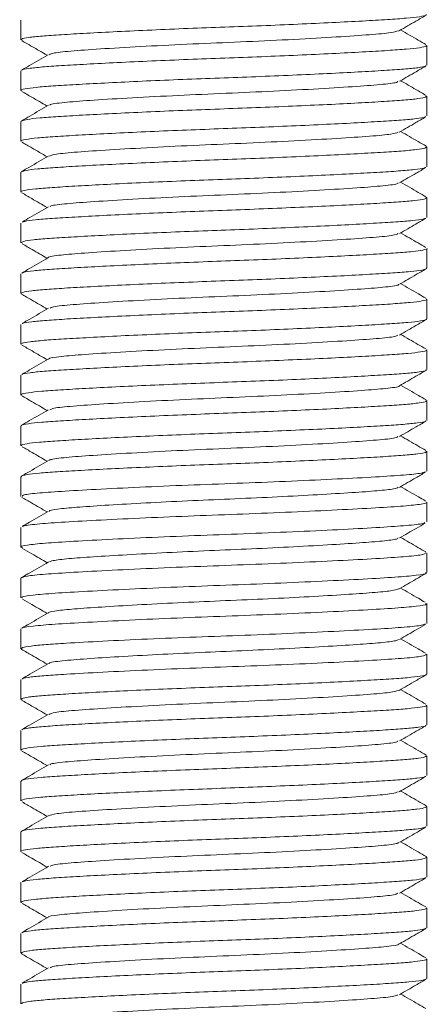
# Model space of a CAD drawing. Header units: millimetres. Extents: x 0 to 210, y 0 to 297.
# Tile 3 of 9: x 61 to 69, y 152 to 171. Entities that reach past the tile are written whole.
import ezdxf

# ---------------------------------------------------------------- set-up
doc = ezdxf.new("R2010")
doc.units = ezdxf.units.MM

msp = doc.modelspace()

# ---------------------------------------------------------------- linework, layer by layer
at = {"color": 7, "linetype": 'Continuous', "lineweight": 15}
for p, q in [((60.937, 171.462), (60.937, 171.072)), ((68.937, 170.572), (68.937, 170.962)), ((60.937, 170.462), (60.937, 170.072)), ((68.937, 169.572), (68.937, 169.962)), ((60.937, 169.462), (60.937, 169.072)), ((60.953, 169.462), (60.945, 169.473)), ((68.931, 168.97), (68.918, 168.974)), ((68.937, 168.572), (68.937, 168.962)), ((60.937, 168.462), (60.937, 168.072)), ((60.948, 168.462), (60.939, 168.468)), ((68.936, 167.966), (68.916, 167.973)), ((68.937, 167.572), (68.937, 167.962)), ((60.937, 167.462), (60.937, 167.072)), ((68.937, 166.572), (68.937, 166.962)), ((68.926, 166.572), (68.934, 166.567)), ((60.937, 166.462), (60.937, 166.072)), ((68.937, 165.572), (68.937, 165.962)), ((60.937, 165.462), (60.937, 165.072)), ((68.937, 164.572), (68.937, 164.962)), ((60.937, 164.462), (60.937, 164.072)), ((68.937, 163.572), (68.937, 163.962)), ((60.937, 163.462), (60.937, 163.072)), ((68.937, 162.572), (68.937, 162.962)), ((60.937, 162.462), (60.937, 162.072)), ((68.927, 162.572), (68.936, 162.569)), ((68.937, 161.572), (68.937, 161.962)), ((60.937, 161.462), (60.937, 161.072)), ((68.937, 160.572), (68.937, 160.962)), ((60.937, 160.462), (60.937, 160.072)), ((68.937, 159.572), (68.937, 159.962)), ((60.937, 159.462), (60.937, 159.072)), ((60.943, 159.063), (60.953, 159.06)), ((68.937, 158.572), (68.937, 158.962)), ((60.937, 158.462), (60.937, 158.072)), ((68.937, 157.572), (68.937, 157.962)), ((60.937, 157.462), (60.937, 157.072)), ((68.937, 156.572), (68.937, 156.962)), ((60.937, 156.462), (60.937, 156.072)), ((68.929, 155.972), (68.922, 155.974)), ((68.937, 155.572), (68.937, 155.962)), ((60.937, 155.462), (60.937, 155.072)), ((68.934, 154.968), (68.919, 154.973)), ((68.937, 154.572), (68.937, 154.962)), ((60.943, 154.462), (60.937, 154.465)), ((60.937, 154.462), (60.937, 154.072)), ((68.937, 153.572), (68.937, 153.962)), ((68.929, 153.572), (68.936, 153.569)), ((60.937, 153.462), (60.937, 153.072)), ((60.939, 153.066), (60.95, 153.063)), ((68.937, 152.572), (68.937, 152.962)), ((68.923, 152.572), (68.931, 152.564)), ((60.937, 152.462), (60.937, 152.072))]:
    msp.add_line(p, q, dxfattribs=at)
for points, knots in [([(68.919, 171.572), (68.923, 171.568), (68.936, 171.553), (68.809, 171.528), (68.553, 171.499), (68.171, 171.473), (67.679, 171.443), (67.081, 171.412), (66.405, 171.381), (65.687, 171.35), (64.955, 171.323), (64.222, 171.296), (63.503, 171.266), (62.824, 171.234), (62.221, 171.203), (61.724, 171.173), (61.336, 171.147), (61.074, 171.119), (60.94, 171.093), (60.951, 171.078), (60.954, 171.072)], [0, 0, 0, 0, 0.026466, 0.086417, 0.144869, 0.201959, 0.260847, 0.321004, 0.381382, 0.440908, 0.498598, 0.556176, 0.615633, 0.675994, 0.736187, 0.795161, 0.852284, 0.910636, 0.970536, 1, 1, 1, 1]), ([(68.392, 171.251), (68.5, 171.314), (68.677, 171.416), (68.853, 171.518), (68.921, 171.558)], [0, 0, 0, 0, 0.6159299, 1, 1, 1, 1]), ([(68.386, 171.251), (68.335, 171.236), (68.232, 171.207), (67.758, 171.168), (67.081, 171.123), (66.223, 171.075), (65.276, 171.031), (64.307, 170.991), (63.379, 170.945), (62.566, 170.898), (61.953, 170.855), (61.568, 170.817), (61.519, 170.79), (61.498, 170.778)], [0, 0, 0, 0, 0.089972, 0.180702, 0.274381, 0.369825, 0.463276, 0.554079, 0.648513, 0.74382, 0.836272, 0.927712, 1, 1, 1, 1]), ([(68.918, 170.978), (68.868, 171.008), (68.701, 171.104), (68.535, 171.2), (68.42, 171.267)], [0, 0, 0, 0, 0.305623, 1, 1, 1, 1]), ([(60.953, 171.057), (61.019, 171.018), (61.186, 170.922), (61.353, 170.825), (61.453, 170.767)], [0, 0, 0, 0, 0.395845, 1, 1, 1, 1]), ([(61.473, 170.778), (61.35, 170.707), (61.176, 170.606), (61.002, 170.506), (60.951, 170.476)], [0, 0, 0, 0, 0.707399, 1, 1, 1, 1]), ([(60.954, 170.471), (60.953, 170.473), (60.948, 170.486), (61.077, 170.508), (61.336, 170.537), (61.724, 170.563), (62.221, 170.593), (62.824, 170.624), (63.503, 170.655), (64.222, 170.686), (64.955, 170.713), (65.687, 170.74), (66.405, 170.77), (67.081, 170.802), (67.679, 170.833), (68.171, 170.862), (68.553, 170.889), (68.809, 170.917), (68.936, 170.942), (68.923, 170.957), (68.919, 170.962)], [0, 0, 0, 0, 0.0119158, 0.0728989, 0.1323062, 0.1904616, 0.250502, 0.311784, 0.3732359, 0.433768, 0.492387, 0.5511201, 0.6117225, 0.673192, 0.734437, 0.7943898, 0.8525122, 0.9120201, 0.9730551, 1, 1, 1, 1]), ([(68.915, 170.563), (68.916, 170.56), (68.916, 170.546), (68.776, 170.523), (68.504, 170.495), (68.105, 170.469), (67.596, 170.439), (66.985, 170.407), (66.3, 170.376), (65.578, 170.346), (64.846, 170.319), (64.114, 170.291), (63.399, 170.261), (62.729, 170.229), (62.14, 170.198), (61.659, 170.169), (61.288, 170.143), (61.046, 170.114), (60.931, 170.09), (60.948, 170.076), (60.953, 170.072)], [0, 0, 0, 0, 0.017962, 0.078836, 0.138039, 0.196298, 0.25651, 0.317861, 0.379273, 0.43966, 0.498085, 0.557047, 0.617785, 0.679285, 0.740451, 0.800225, 0.858319, 0.918025, 0.979159, 1, 1, 1, 1]), ([(68.4, 170.256), (68.509, 170.319), (68.682, 170.419), (68.855, 170.519), (68.919, 170.557)], [0, 0, 0, 0, 0.628248, 1, 1, 1, 1]), ([(68.366, 170.256), (68.362, 170.249), (68.351, 170.225), (68.045, 170.19), (67.494, 170.149), (66.726, 170.102), (65.821, 170.055), (64.856, 170.014), (63.897, 169.971), (63.008, 169.924), (62.27, 169.878), (61.762, 169.838), (61.503, 169.806), (61.505, 169.787), (61.505, 169.783)], [0, 0, 0, 0, 0.046977, 0.13968, 0.231004, 0.32595, 0.421036, 0.512636, 0.605005, 0.70033, 0.79489, 0.885787, 0.979177, 1, 1, 1, 1]), ([(68.924, 169.975), (68.856, 170.015), (68.688, 170.112), (68.52, 170.209), (68.42, 170.267)], [0, 0, 0, 0, 0.405859, 1, 1, 1, 1]), ([(60.957, 170.055), (61.021, 170.017), (61.187, 169.922), (61.352, 169.826), (61.453, 169.767)], [0, 0, 0, 0, 0.387819, 1, 1, 1, 1]), ([(60.959, 169.476), (60.986, 169.486), (61.042, 169.505), (61.292, 169.533), (61.658, 169.559), (62.14, 169.588), (62.729, 169.619), (63.399, 169.651), (64.114, 169.681), (64.846, 169.709), (65.578, 169.736), (66.3, 169.766), (66.985, 169.797), (67.596, 169.828), (68.105, 169.858), (68.503, 169.885), (68.779, 169.913), (68.927, 169.939), (68.921, 169.956), (68.919, 169.962)], [0, 0, 0, 0, 0.054471, 0.114774, 0.17345, 0.233822, 0.2956, 0.357715, 0.419062, 0.478614, 0.537623, 0.598615, 0.660641, 0.722607, 0.783421, 0.842263, 0.902058, 0.963542, 1, 1, 1, 1]), ([(61.481, 169.783), (61.358, 169.712), (61.184, 169.611), (61.009, 169.51), (60.957, 169.48)], [0, 0, 0, 0, 0.703447, 1, 1, 1, 1]), ([(68.909, 169.56), (68.907, 169.556), (68.899, 169.542), (68.743, 169.519), (68.452, 169.491), (68.036, 169.464), (67.511, 169.434), (66.887, 169.403), (66.194, 169.371), (65.47, 169.342), (64.737, 169.315), (64.007, 169.287), (63.295, 169.256), (62.635, 169.225), (62.061, 169.194), (61.597, 169.165), (61.243, 169.139), (61.021, 169.11), (60.922, 169.087), (60.944, 169.074), (60.948, 169.072)], [0, 0, 0, 0, 0.020482, 0.081583, 0.140857, 0.199751, 0.260607, 0.322454, 0.384197, 0.444753, 0.503363, 0.56305, 0.624383, 0.68632, 0.747759, 0.807646, 0.866174, 0.926562, 0.988237, 1, 1, 1, 1]), ([(68.392, 169.251), (68.501, 169.315), (68.675, 169.415), (68.848, 169.515), (68.913, 169.553)], [0, 0, 0, 0, 0.628954, 1, 1, 1, 1]), ([(68.373, 169.252), (68.337, 169.239), (68.261, 169.211), (67.833, 169.173), (67.185, 169.129), (66.346, 169.082), (65.407, 169.036), (64.437, 168.997), (63.499, 168.951), (62.665, 168.904), (62.023, 168.86), (61.594, 168.821), (61.521, 168.792), (61.486, 168.778)], [0, 0, 0, 0, 0.077944, 0.168886, 0.262053, 0.357481, 0.451416, 0.542112, 0.636146, 0.73156, 0.824603, 0.915617, 1, 1, 1, 1]), ([(68.92, 168.978), (68.868, 169.008), (68.701, 169.104), (68.535, 169.201), (68.42, 169.267)], [0, 0, 0, 0, 0.310503, 1, 1, 1, 1]), ([(60.962, 169.052), (61.026, 169.015), (61.19, 168.92), (61.353, 168.825), (61.453, 168.767)], [0, 0, 0, 0, 0.389077, 1, 1, 1, 1]), ([(60.95, 168.472), (60.971, 168.481), (61.015, 168.5), (61.247, 168.529), (61.596, 168.555), (62.062, 168.584), (62.635, 168.614), (63.295, 168.646), (64.007, 168.677), (64.737, 168.705), (65.47, 168.731), (66.194, 168.761), (66.887, 168.792), (67.511, 168.824), (68.036, 168.854), (68.451, 168.881), (68.746, 168.908), (68.916, 168.936), (68.921, 168.954), (68.923, 168.962)], [0, 0, 0, 0, 0.054455, 0.114457, 0.172612, 0.232117, 0.293164, 0.354706, 0.415648, 0.474955, 0.53319, 0.59336, 0.654709, 0.716162, 0.77663, 0.835148, 0.894044, 0.954755, 1, 1, 1, 1]), ([(61.473, 168.778), (61.35, 168.707), (61.175, 168.606), (61, 168.505), (60.948, 168.475)], [0, 0, 0, 0, 0.70312, 1, 1, 1, 1]), ([(68.912, 168.563), (68.906, 168.557), (68.889, 168.54), (68.708, 168.514), (68.397, 168.487), (67.965, 168.46), (67.424, 168.43), (66.787, 168.398), (66.087, 168.367), (65.361, 168.338), (64.627, 168.311), (63.899, 168.283), (63.193, 168.252), (62.544, 168.22), (61.985, 168.189), (61.538, 168.161), (61.2, 168.135), (61, 168.105), (60.915, 168.084), (60.938, 168.073), (60.939, 168.072)], [0, 0, 0, 0, 0.035267, 0.0958034, 0.1543988, 0.2132796, 0.2739957, 0.3355385, 0.3968144, 0.4567574, 0.5149203, 0.5745647, 0.6356995, 0.6972735, 0.7581896, 0.817419, 0.8757509, 0.9360424, 0.9974601, 1, 1, 1, 1]), ([(68.4, 168.256), (68.508, 168.319), (68.681, 168.418), (68.853, 168.518), (68.916, 168.555)], [0, 0, 0, 0, 0.630695, 1, 1, 1, 1]), ([(68.368, 168.256), (68.369, 168.25), (68.372, 168.229), (68.101, 168.195), (67.583, 168.155), (66.84, 168.109), (65.948, 168.061), (64.987, 168.019), (64.023, 167.978), (63.121, 167.931), (62.358, 167.884), (61.817, 167.843), (61.525, 167.81), (61.515, 167.788), (61.513, 167.783)], [0, 0, 0, 0, 0.033385, 0.126644, 0.217586, 0.312211, 0.407488, 0.499702, 0.591418, 0.686543, 0.781413, 0.872626, 0.965449, 1, 1, 1, 1]), ([(68.919, 167.978), (68.869, 168.007), (68.702, 168.104), (68.536, 168.2), (68.42, 168.267)], [0, 0, 0, 0, 0.303646, 1, 1, 1, 1]), ([(60.956, 168.055), (61.02, 168.018), (61.186, 167.922), (61.352, 167.826), (61.453, 167.767)], [0, 0, 0, 0, 0.385583, 1, 1, 1, 1]), ([(60.968, 167.476), (60.979, 167.482), (61.008, 167.499), (61.206, 167.525), (61.536, 167.551), (61.986, 167.579), (62.543, 167.61), (63.193, 167.641), (63.899, 167.672), (64.627, 167.701), (65.361, 167.727), (66.087, 167.757), (66.787, 167.788), (67.424, 167.819), (67.965, 167.85), (68.397, 167.877), (68.71, 167.904), (68.905, 167.933), (68.921, 167.953), (68.929, 167.962)], [0, 0, 0, 0, 0.036783, 0.097584, 0.156408, 0.216137, 0.277567, 0.33966, 0.401311, 0.461458, 0.520112, 0.580561, 0.642354, 0.704416, 0.765644, 0.825022, 0.884112, 0.945159, 1, 1, 1, 1]), ([(61.48, 167.783), (61.358, 167.712), (61.185, 167.612), (61.013, 167.512), (60.964, 167.484)], [0, 0, 0, 0, 0.713579, 1, 1, 1, 1]), ([(68.909, 167.56), (68.898, 167.553), (68.869, 167.536), (68.669, 167.51), (68.34, 167.484), (67.892, 167.456), (67.335, 167.425), (66.686, 167.393), (65.98, 167.362), (65.252, 167.333), (64.518, 167.307), (63.792, 167.278), (63.092, 167.247), (62.454, 167.215), (61.912, 167.185), (61.479, 167.157), (61.165, 167.131), (60.969, 167.101), (60.952, 167.082), (60.943, 167.072)], [0, 0, 0, 0, 0.039378, 0.099996, 0.158642, 0.21816, 0.279383, 0.341275, 0.402736, 0.462706, 0.521168, 0.581407, 0.642994, 0.704859, 0.765901, 0.825106, 0.883989, 0.944828, 1, 1, 1, 1]), ([(68.395, 167.253), (68.504, 167.316), (68.677, 167.416), (68.849, 167.516), (68.913, 167.553)], [0, 0, 0, 0, 0.629726, 1, 1, 1, 1]), ([(68.368, 167.253), (68.345, 167.242), (68.291, 167.215), (67.904, 167.179), (67.286, 167.135), (66.467, 167.088), (65.537, 167.042), (64.568, 167.002), (63.621, 166.958), (62.771, 166.91), (62.088, 166.865), (61.657, 166.826), (61.453, 166.795), (61.475, 166.779), (61.475, 166.779)], [0, 0, 0, 0, 0.068481, 0.159701, 0.252182, 0.347406, 0.441644, 0.5323, 0.625754, 0.721088, 0.814546, 0.905201, 0.999436, 1, 1, 1, 1]), ([(68.912, 166.982), (68.863, 167.011), (68.699, 167.106), (68.535, 167.201), (68.42, 167.267)], [0, 0, 0, 0, 0.300372, 1, 1, 1, 1]), ([(60.962, 166.472), (60.968, 166.478), (60.986, 166.495), (61.167, 166.52), (61.479, 166.547), (61.912, 166.575), (62.454, 166.605), (63.092, 166.637), (63.792, 166.668), (64.518, 166.697), (65.252, 166.723), (65.98, 166.752), (66.686, 166.783), (67.334, 166.815), (67.892, 166.845), (68.339, 166.873), (68.675, 166.9), (68.874, 166.93), (68.959, 166.951), (68.935, 166.962), (68.934, 166.962)], [0, 0, 0, 0, 0.03486, 0.095441, 0.154075, 0.21303, 0.273815, 0.335418, 0.396746, 0.45673, 0.514945, 0.574662, 0.635863, 0.697494, 0.758458, 0.817726, 0.876124, 0.936486, 0.997966, 1, 1, 1, 1]), ([(60.963, 167.051), (61.027, 167.014), (61.191, 166.92), (61.354, 166.825), (61.453, 166.767)], [0, 0, 0, 0, 0.391341, 1, 1, 1, 1]), ([(61.474, 166.779), (61.351, 166.708), (61.179, 166.608), (61.007, 166.508), (60.957, 166.48)], [0, 0, 0, 0, 0.713932, 1, 1, 1, 1]), ([(68.919, 166.562), (68.899, 166.553), (68.857, 166.534), (68.628, 166.506), (68.28, 166.48), (67.816, 166.451), (67.243, 166.42), (66.584, 166.389), (65.872, 166.358), (65.143, 166.33), (64.409, 166.303), (63.685, 166.273), (62.992, 166.242), (62.367, 166.211), (61.841, 166.181), (61.425, 166.154), (61.129, 166.126), (60.957, 166.098), (60.952, 166.08), (60.95, 166.072)], [0, 0, 0, 0, 0.0516435, 0.1118071, 0.1701091, 0.2297428, 0.2909296, 0.3526227, 0.4137225, 0.4731909, 0.5315602, 0.5918626, 0.6533562, 0.7149624, 0.7755907, 0.8342672, 0.8932889, 0.9541364, 1, 1, 1, 1]), ([(68.399, 166.255), (68.507, 166.318), (68.681, 166.419), (68.855, 166.52), (68.921, 166.557)], [0, 0, 0, 0, 0.623438, 1, 1, 1, 1]), ([(68.376, 166.255), (68.379, 166.252), (68.392, 166.233), (68.152, 166.201), (67.669, 166.161), (66.95, 166.115), (66.074, 166.068), (65.118, 166.024), (64.151, 165.984), (63.237, 165.937), (62.45, 165.89), (61.876, 165.849), (61.547, 165.813), (61.522, 165.79), (61.513, 165.782)], [0, 0, 0, 0, 0.018713, 0.112461, 0.203197, 0.297428, 0.39282, 0.485629, 0.576821, 0.67167, 0.766777, 0.85848, 0.950671, 1, 1, 1, 1]), ([(68.916, 165.979), (68.867, 166.008), (68.702, 166.104), (68.536, 166.2), (68.42, 166.267)], [0, 0, 0, 0, 0.296887, 1, 1, 1, 1]), ([(60.945, 166.062), (61.012, 166.023), (61.182, 165.925), (61.351, 165.826), (61.453, 165.767)], [0, 0, 0, 0, 0.397259, 1, 1, 1, 1]), ([(60.965, 165.475), (60.967, 165.479), (60.976, 165.492), (61.132, 165.516), (61.424, 165.543), (61.841, 165.57), (62.367, 165.6), (62.992, 165.632), (63.685, 165.663), (64.409, 165.693), (65.143, 165.719), (65.872, 165.748), (66.584, 165.778), (67.243, 165.81), (67.816, 165.841), (68.279, 165.869), (68.632, 165.896), (68.853, 165.925), (68.951, 165.948), (68.929, 165.96), (68.926, 165.962)], [0, 0, 0, 0, 0.0201389, 0.0812811, 0.1405887, 0.1995495, 0.2604716, 0.3223762, 0.3841678, 0.4447623, 0.5034143, 0.5631709, 0.6245667, 0.6865587, 0.7480419, 0.8079645, 0.866549, 0.9270041, 0.9887389, 1, 1, 1, 1]), ([(61.479, 165.782), (61.356, 165.711), (61.183, 165.611), (61.011, 165.511), (60.961, 165.482)], [0, 0, 0, 0, 0.712066, 1, 1, 1, 1]), ([(68.921, 165.572), (68.925, 165.569), (68.943, 165.555), (68.829, 165.531), (68.587, 165.502), (68.217, 165.476), (67.737, 165.447), (67.15, 165.416), (66.48, 165.384), (65.765, 165.353), (65.033, 165.326), (64.301, 165.299), (63.579, 165.269), (62.894, 165.238), (62.281, 165.206), (61.772, 165.176), (61.373, 165.15), (61.096, 165.122), (60.947, 165.095), (60.952, 165.079), (60.954, 165.072)], [0, 0, 0, 0, 0.01997, 0.080023, 0.138681, 0.195739, 0.254433, 0.314503, 0.374909, 0.434576, 0.492506, 0.549875, 0.609175, 0.669488, 0.729752, 0.788904, 0.846136, 0.904267, 0.964047, 1, 1, 1, 1]), ([(68.396, 165.253), (68.504, 165.316), (68.68, 165.418), (68.856, 165.52), (68.923, 165.559)], [0, 0, 0, 0, 0.618032, 1, 1, 1, 1]), ([(68.362, 165.253), (68.35, 165.244), (68.317, 165.219), (67.97, 165.184), (67.382, 165.142), (66.586, 165.095), (65.667, 165.048), (64.699, 165.008), (63.745, 164.964), (62.877, 164.917), (62.169, 164.871), (61.701, 164.831), (61.473, 164.8), (61.489, 164.782), (61.491, 164.78)], [0, 0, 0, 0, 0.0563713, 0.1483116, 0.2403149, 0.3355409, 0.4302894, 0.5213484, 0.6144314, 0.7098901, 0.8039713, 0.8947099, 0.9886858, 1, 1, 1, 1]), ([(68.913, 164.982), (68.862, 165.011), (68.698, 165.106), (68.533, 165.201), (68.42, 165.267)], [0, 0, 0, 0, 0.307826, 1, 1, 1, 1]), ([(60.954, 165.057), (61.021, 165.018), (61.188, 164.921), (61.354, 164.825), (61.453, 164.767)], [0, 0, 0, 0, 0.403544, 1, 1, 1, 1]), ([(60.959, 164.473), (60.959, 164.476), (60.959, 164.489), (61.099, 164.511), (61.372, 164.54), (61.772, 164.566), (62.281, 164.596), (62.894, 164.627), (63.579, 164.659), (64.301, 164.689), (65.033, 164.715), (65.765, 164.743), (66.48, 164.774), (67.15, 164.805), (67.737, 164.836), (68.217, 164.865), (68.587, 164.891), (68.829, 164.921), (68.943, 164.945), (68.925, 164.959), (68.921, 164.962)], [0, 0, 0, 0, 0.014721, 0.075819, 0.13523, 0.193722, 0.254177, 0.315767, 0.37741, 0.438015, 0.496648, 0.555853, 0.616835, 0.678571, 0.739964, 0.79995, 0.858265, 0.918215, 0.97959, 1, 1, 1, 1]), ([(61.476, 164.78), (61.353, 164.709), (61.179, 164.609), (61.006, 164.508), (60.955, 164.479)], [0, 0, 0, 0, 0.709231, 1, 1, 1, 1]), ([(68.919, 164.572), (68.922, 164.567), (68.934, 164.552), (68.801, 164.526), (68.539, 164.498), (68.153, 164.472), (67.656, 164.442), (67.054, 164.411), (66.376, 164.379), (65.657, 164.349), (64.924, 164.322), (64.192, 164.295), (63.474, 164.264), (62.797, 164.233), (62.198, 164.202), (61.706, 164.172), (61.323, 164.146), (61.066, 164.117), (60.937, 164.092), (60.95, 164.077), (60.954, 164.072)], [0, 0, 0, 0, 0.028964, 0.088873, 0.147242, 0.204358, 0.263318, 0.323506, 0.383869, 0.443338, 0.500934, 0.558606, 0.61812, 0.678495, 0.738659, 0.797562, 0.854656, 0.913091, 0.973034, 1, 1, 1, 1]), ([(68.396, 164.254), (68.505, 164.316), (68.68, 164.418), (68.855, 164.519), (68.921, 164.558)], [0, 0, 0, 0, 0.620486, 1, 1, 1, 1]), ([(68.392, 164.254), (68.393, 164.253), (68.411, 164.237), (68.197, 164.206), (67.751, 164.167), (67.057, 164.121), (66.199, 164.074), (65.249, 164.03), (64.28, 163.99), (63.355, 163.943), (62.546, 163.896), (61.94, 163.854), (61.569, 163.817), (61.525, 163.791), (61.506, 163.78)], [0, 0, 0, 0, 0.0030835, 0.0972863, 0.1880232, 0.281826, 0.3772932, 0.4706661, 0.561541, 0.6560765, 0.7513813, 0.8437337, 0.9353094, 1, 1, 1, 1]), ([(68.921, 163.977), (68.87, 164.006), (68.703, 164.103), (68.536, 164.2), (68.42, 164.267)], [0, 0, 0, 0, 0.302337, 1, 1, 1, 1]), ([(60.953, 164.057), (61.018, 164.02), (61.184, 163.923), (61.351, 163.827), (61.453, 163.767)], [0, 0, 0, 0, 0.386972, 1, 1, 1, 1]), ([(60.954, 163.462), (60.95, 163.467), (60.937, 163.482), (61.066, 163.507), (61.323, 163.536), (61.706, 163.562), (62.198, 163.591), (62.797, 163.622), (63.474, 163.654), (64.192, 163.684), (64.924, 163.712), (65.657, 163.739), (66.376, 163.769), (67.054, 163.8), (67.656, 163.832), (68.153, 163.861), (68.539, 163.887), (68.801, 163.916), (68.934, 163.941), (68.922, 163.957), (68.919, 163.962)], [0, 0, 0, 0, 0.026966, 0.086909, 0.145344, 0.202438, 0.261341, 0.321505, 0.38188, 0.441394, 0.499066, 0.556662, 0.616131, 0.676494, 0.736682, 0.795642, 0.852758, 0.911127, 0.971036, 1, 1, 1, 1]), ([(61.476, 163.781), (61.354, 163.709), (61.178, 163.608), (61.003, 163.506), (60.95, 163.476)], [0, 0, 0, 0, 0.700604, 1, 1, 1, 1]), ([(68.913, 163.561), (68.913, 163.558), (68.911, 163.545), (68.767, 163.522), (68.49, 163.494), (68.086, 163.467), (67.573, 163.437), (66.958, 163.406), (66.27, 163.375), (65.548, 163.345), (64.815, 163.318), (64.085, 163.29), (63.37, 163.26), (62.702, 163.228), (62.118, 163.197), (61.642, 163.168), (61.276, 163.142), (61.039, 163.113), (60.928, 163.089), (60.947, 163.076), (60.952, 163.072)], [0, 0, 0, 0, 0.017041, 0.07808, 0.137403, 0.195923, 0.256415, 0.318007, 0.379615, 0.440151, 0.498713, 0.557974, 0.61898, 0.680705, 0.74205, 0.801956, 0.860256, 0.920251, 0.981638, 1, 1, 1, 1]), ([(68.397, 163.254), (68.506, 163.317), (68.679, 163.417), (68.852, 163.518), (68.917, 163.555)], [0, 0, 0, 0, 0.627758, 1, 1, 1, 1]), ([(68.363, 163.254), (68.358, 163.247), (68.343, 163.224), (68.032, 163.189), (67.475, 163.148), (66.703, 163.101), (65.795, 163.054), (64.83, 163.013), (63.871, 162.97), (62.986, 162.923), (62.253, 162.877), (61.751, 162.837), (61.495, 162.804), (61.501, 162.785), (61.503, 162.781)], [0, 0, 0, 0, 0.045379, 0.137946, 0.229355, 0.324343, 0.419366, 0.510844, 0.603328, 0.698671, 0.793143, 0.883983, 0.977467, 1, 1, 1, 1]), ([(68.917, 162.979), (68.865, 163.009), (68.699, 163.105), (68.533, 163.201), (68.42, 163.267)], [0, 0, 0, 0, 0.315252, 1, 1, 1, 1]), ([(60.961, 163.052), (61.026, 163.015), (61.19, 162.92), (61.354, 162.825), (61.453, 162.767)], [0, 0, 0, 0, 0.393746, 1, 1, 1, 1]), ([(60.952, 162.462), (60.947, 162.465), (60.928, 162.479), (61.039, 162.502), (61.276, 162.532), (61.642, 162.558), (62.118, 162.587), (62.702, 162.618), (63.37, 162.649), (64.085, 162.68), (64.815, 162.708), (65.548, 162.734), (66.27, 162.764), (66.958, 162.796), (67.573, 162.827), (68.086, 162.857), (68.489, 162.884), (68.77, 162.912), (68.924, 162.938), (68.921, 162.955), (68.92, 162.962)], [0, 0, 0, 0, 0.0179712, 0.0780528, 0.1367719, 0.1938317, 0.2524634, 0.3125037, 0.3729158, 0.432624, 0.4906255, 0.5479418, 0.6071902, 0.6674873, 0.7277695, 0.7869747, 0.8442504, 0.902311, 0.9620526, 1, 1, 1, 1]), ([(61.477, 162.781), (61.354, 162.71), (61.179, 162.608), (61.004, 162.507), (60.951, 162.477)], [0, 0, 0, 0, 0.701775, 1, 1, 1, 1]), ([(68.901, 162.559), (68.875, 162.548), (68.817, 162.524), (68.446, 162.49), (67.864, 162.453), (67.086, 162.412), (66.173, 162.37), (65.198, 162.331), (64.211, 162.296), (63.257, 162.255), (62.4, 162.213), (61.707, 162.173), (61.222, 162.138), (60.957, 162.103), (60.964, 162.081), (60.967, 162.072)], [0, 0, 0, 0, 0.062812, 0.142271, 0.221475, 0.30355, 0.386012, 0.466304, 0.54487, 0.626488, 0.709093, 0.790101, 0.868448, 0.94948, 1, 1, 1, 1]), ([(68.394, 162.252), (68.503, 162.315), (68.674, 162.414), (68.844, 162.513), (68.907, 162.549)], [0, 0, 0, 0, 0.635447, 1, 1, 1, 1]), ([(68.373, 162.253), (68.351, 162.242), (68.301, 162.219), (67.982, 162.185), (67.477, 162.148), (66.802, 162.107), (66.01, 162.065), (65.163, 162.026), (64.307, 161.991), (63.479, 161.95), (62.735, 161.908), (62.133, 161.868), (61.716, 161.833), (61.499, 161.802), (61.499, 161.784), (61.499, 161.779)], [0, 0, 0, 0, 0.061744, 0.143361, 0.224717, 0.309024, 0.393729, 0.476204, 0.556903, 0.640741, 0.725594, 0.808804, 0.889279, 0.972513, 1, 1, 1, 1]), ([(68.91, 161.983), (68.863, 162.01), (68.699, 162.105), (68.536, 162.2), (68.42, 162.267)], [0, 0, 0, 0, 0.287033, 1, 1, 1, 1]), ([(60.956, 162.055), (61.02, 162.018), (61.186, 161.922), (61.351, 161.826), (61.453, 161.767)], [0, 0, 0, 0, 0.384328, 1, 1, 1, 1]), ([(60.974, 161.473), (60.974, 161.478), (60.973, 161.496), (61.225, 161.528), (61.706, 161.563), (62.4, 161.603), (63.257, 161.645), (64.211, 161.686), (65.198, 161.721), (66.173, 161.76), (67.087, 161.802), (67.861, 161.843), (68.455, 161.88), (68.815, 161.917), (68.971, 161.946), (68.93, 161.961), (68.927, 161.962)], [0, 0, 0, 0, 0.029378, 0.109991, 0.187934, 0.268524, 0.350703, 0.4319, 0.510061, 0.589938, 0.671975, 0.753626, 0.832422, 0.91147, 0.993226, 1, 1, 1, 1]), ([(61.474, 161.779), (61.351, 161.708), (61.182, 161.61), (61.013, 161.512), (60.967, 161.485)], [0, 0, 0, 0, 0.726368, 1, 1, 1, 1]), ([(68.897, 161.562), (68.895, 161.556), (68.888, 161.536), (68.616, 161.504), (68.117, 161.469), (67.408, 161.428), (66.539, 161.386), (65.581, 161.346), (64.593, 161.31), (63.621, 161.271), (62.716, 161.229), (61.956, 161.188), (61.38, 161.152), (61.032, 161.114), (60.893, 161.082), (60.959, 161.064), (60.974, 161.06)], [0, 0, 0, 0, 0.036175, 0.114555, 0.190588, 0.269398, 0.349554, 0.428548, 0.504647, 0.582804, 0.66287, 0.742352, 0.818926, 0.896314, 0.976155, 1, 1, 1, 1]), ([(68.399, 161.255), (68.508, 161.318), (68.676, 161.416), (68.845, 161.514), (68.905, 161.548)], [0, 0, 0, 0, 0.643816, 1, 1, 1, 1]), ([(68.919, 160.978), (68.867, 161.008), (68.7, 161.105), (68.533, 161.201), (68.42, 161.267)], [0, 0, 0, 0, 0.316666, 1, 1, 1, 1]), ([(68.372, 161.255), (68.37, 161.25), (68.363, 161.23), (68.129, 161.198), (67.697, 161.163), (67.081, 161.123), (66.328, 161.081), (65.496, 161.04), (64.639, 161.005), (63.795, 160.966), (63.01, 160.924), (62.347, 160.883), (61.857, 160.847), (61.557, 160.813), (61.518, 160.79), (61.502, 160.781)], [0, 0, 0, 0, 0.034649, 0.117518, 0.197903, 0.281227, 0.365976, 0.449494, 0.529948, 0.612582, 0.697235, 0.78127, 0.862227, 0.944047, 1, 1, 1, 1]), ([(60.937, 160.462), (60.961, 160.476), (61.009, 160.504), (61.385, 160.541), (61.954, 160.578), (62.716, 160.619), (63.621, 160.661), (64.593, 160.7), (65.581, 160.735), (66.539, 160.776), (67.408, 160.818), (68.116, 160.858), (68.619, 160.893), (68.906, 160.929), (68.908, 160.952), (68.909, 160.962)], [0, 0, 0, 0, 0.0801941, 0.1579252, 0.2348374, 0.3146711, 0.3950917, 0.4735952, 0.5500308, 0.6293739, 0.7098851, 0.7890437, 0.8654131, 0.9441403, 1, 1, 1, 1]), ([(60.968, 161.048), (61.029, 161.013), (61.191, 160.919), (61.353, 160.825), (61.453, 160.767)], [0, 0, 0, 0, 0.379263, 1, 1, 1, 1]), ([(61.478, 160.781), (61.355, 160.71), (61.185, 160.612), (61.015, 160.513), (60.968, 160.486)], [0, 0, 0, 0, 0.723311, 1, 1, 1, 1]), ([(68.909, 160.572), (68.917, 160.568), (68.95, 160.55), (68.755, 160.518), (68.34, 160.483), (67.704, 160.444), (66.892, 160.403), (65.959, 160.361), (64.977, 160.324), (63.994, 160.287), (63.054, 160.246), (62.23, 160.204), (61.578, 160.165), (61.144, 160.13), (60.932, 160.097), (60.959, 160.078), (60.967, 160.072)], [0, 0, 0, 0, 0.0246071, 0.1043046, 0.1810261, 0.2590251, 0.3393142, 0.4194144, 0.4968807, 0.5740397, 0.6540111, 0.7343812, 0.8126562, 0.8892074, 0.9687296, 1, 1, 1, 1]), ([(68.392, 160.251), (68.501, 160.314), (68.677, 160.416), (68.852, 160.518), (68.92, 160.557)], [0, 0, 0, 0, 0.618074, 1, 1, 1, 1]), ([(68.386, 160.252), (68.345, 160.239), (68.262, 160.212), (67.885, 160.177), (67.34, 160.139), (66.634, 160.097), (65.824, 160.056), (64.972, 160.019), (64.118, 159.982), (63.303, 159.94), (62.588, 159.899), (62.021, 159.86), (61.65, 159.824), (61.47, 159.796), (61.483, 159.78), (61.485, 159.778)], [0, 0, 0, 0, 0.078537, 0.159409, 0.241629, 0.326265, 0.410702, 0.49236, 0.573694, 0.657995, 0.742716, 0.825227, 0.90592, 0.989747, 1, 1, 1, 1]), ([(68.905, 159.986), (68.86, 160.012), (68.698, 160.106), (68.536, 160.2), (68.42, 160.267)], [0, 0, 0, 0, 0.282802, 1, 1, 1, 1]), ([(60.96, 159.472), (60.958, 159.474), (60.941, 159.49), (61.149, 159.519), (61.577, 159.555), (62.23, 159.593), (63.054, 159.635), (63.994, 159.677), (64.977, 159.713), (65.959, 159.751), (66.892, 159.792), (67.704, 159.834), (68.34, 159.872), (68.755, 159.908), (68.95, 159.94), (68.917, 159.958), (68.909, 159.962)], [0, 0, 0, 0, 0.012947, 0.093973, 0.171972, 0.251728, 0.333618, 0.415102, 0.493721, 0.572652, 0.654268, 0.736075, 0.81555, 0.893723, 0.974927, 1, 1, 1, 1]), ([(60.967, 160.049), (61.027, 160.014), (61.19, 159.92), (61.352, 159.826), (61.453, 159.767)], [0, 0, 0, 0, 0.373572, 1, 1, 1, 1]), ([(61.473, 159.778), (61.35, 159.707), (61.178, 159.607), (61.005, 159.508), (60.956, 159.479)], [0, 0, 0, 0, 0.7133038, 1, 1, 1, 1]), ([(68.903, 159.563), (68.889, 159.553), (68.855, 159.53), (68.523, 159.496), (67.974, 159.46), (67.226, 159.419), (66.33, 159.377), (65.361, 159.337), (64.373, 159.302), (63.411, 159.262), (62.531, 159.22), (61.868, 159.183), (61.41, 159.153), (61.12, 159.125), (60.954, 159.098), (60.952, 159.08), (60.952, 159.072)], [0, 0, 0, 0, 0.056449, 0.135897, 0.213996, 0.295127, 0.377069, 0.457261, 0.535024, 0.615609, 0.697593, 0.778409, 0.836915, 0.895938, 0.956745, 1, 1, 1, 1]), ([(68.4, 159.256), (68.509, 159.319), (68.679, 159.417), (68.849, 159.516), (68.91, 159.551)], [0, 0, 0, 0, 0.639552, 1, 1, 1, 1]), ([(68.375, 159.256), (68.363, 159.247), (68.334, 159.224), (68.049, 159.191), (67.573, 159.155), (66.924, 159.114), (66.146, 159.072), (65.305, 159.032), (64.448, 158.997), (63.612, 158.957), (62.85, 158.915), (62.194, 158.872), (61.728, 158.834), (61.487, 158.803), (61.496, 158.785), (61.497, 158.783)], [0, 0, 0, 0, 0.055166, 0.137458, 0.218351, 0.302389, 0.387267, 0.470331, 0.550875, 0.634347, 0.719268, 0.802978, 0.893701, 0.987376, 1, 1, 1, 1]), ([(68.907, 158.985), (68.859, 159.013), (68.696, 159.107), (68.534, 159.201), (68.42, 159.267)], [0, 0, 0, 0, 0.295311, 1, 1, 1, 1]), ([(60.951, 159.058), (61.018, 159.019), (61.185, 158.922), (61.353, 158.825), (61.453, 158.767)], [0, 0, 0, 0, 0.398237, 1, 1, 1, 1]), ([(60.963, 158.475), (60.965, 158.478), (60.971, 158.491), (61.123, 158.515), (61.409, 158.542), (61.868, 158.572), (62.531, 158.61), (63.411, 158.652), (64.373, 158.692), (65.361, 158.727), (66.33, 158.767), (67.226, 158.808), (67.974, 158.85), (68.525, 158.885), (68.876, 158.923), (68.91, 158.949), (68.927, 158.962)], [0, 0, 0, 0, 0.018108, 0.079326, 0.138748, 0.19765, 0.279012, 0.36155, 0.44268, 0.520968, 0.601703, 0.684199, 0.765878, 0.844505, 0.92449, 1, 1, 1, 1]), ([(61.481, 158.783), (61.357, 158.712), (61.184, 158.611), (61.01, 158.51), (60.96, 158.481)], [0, 0, 0, 0, 0.710889, 1, 1, 1, 1]), ([(68.92, 158.572), (68.924, 158.568), (68.94, 158.554), (68.821, 158.53), (68.574, 158.501), (68.2, 158.475), (67.715, 158.445), (67.123, 158.414), (66.451, 158.383), (65.735, 158.352), (65.003, 158.325), (64.271, 158.298), (63.55, 158.268), (62.867, 158.236), (62.258, 158.205), (61.753, 158.175), (61.358, 158.149), (61.087, 158.121), (60.944, 158.094), (60.952, 158.078), (60.954, 158.072)], [0, 0, 0, 0, 0.022469, 0.082484, 0.141063, 0.198128, 0.256898, 0.317003, 0.377399, 0.437013, 0.494852, 0.552296, 0.611657, 0.67199, 0.732228, 0.791314, 0.848497, 0.906714, 0.966542, 1, 1, 1, 1]), ([(68.392, 158.251), (68.5, 158.314), (68.676, 158.416), (68.851, 158.517), (68.918, 158.556)], [0, 0, 0, 0, 0.619727, 1, 1, 1, 1]), ([(68.381, 158.251), (68.335, 158.237), (68.241, 158.208), (67.783, 158.17), (67.116, 158.125), (66.264, 158.078), (65.319, 158.033), (64.349, 157.993), (63.418, 157.947), (62.598, 157.9), (61.975, 157.856), (61.576, 157.819), (61.52, 157.791), (61.494, 157.778)], [0, 0, 0, 0, 0.085858, 0.176636, 0.270153, 0.365597, 0.459211, 0.549958, 0.644267, 0.739614, 0.832264, 0.923543, 1, 1, 1, 1]), ([(68.917, 157.979), (68.867, 158.008), (68.701, 158.104), (68.535, 158.2), (68.42, 158.267)], [0, 0, 0, 0, 0.3024675, 1, 1, 1, 1]), ([(60.95, 158.058), (61.017, 158.02), (61.185, 157.923), (61.353, 157.825), (61.453, 157.767)], [0, 0, 0, 0, 0.398373, 1, 1, 1, 1]), ([(60.957, 157.471), (60.956, 157.474), (60.954, 157.487), (61.09, 157.51), (61.358, 157.539), (61.753, 157.565), (62.258, 157.595), (62.867, 157.626), (63.55, 157.657), (64.271, 157.687), (65.003, 157.714), (65.735, 157.742), (66.451, 157.772), (67.123, 157.804), (67.715, 157.835), (68.2, 157.864), (68.574, 157.89), (68.821, 157.919), (68.94, 157.944), (68.924, 157.958), (68.92, 157.962)], [0, 0, 0, 0, 0.015922, 0.076836, 0.136109, 0.19433, 0.254487, 0.315818, 0.377246, 0.437684, 0.49617, 0.555058, 0.615754, 0.677246, 0.738442, 0.798277, 0.856377, 0.91602, 0.977123, 1, 1, 1, 1]), ([(61.473, 157.778), (61.35, 157.707), (61.176, 157.607), (61.003, 157.506), (60.953, 157.477)], [0, 0, 0, 0, 0.71003, 1, 1, 1, 1]), ([(68.918, 157.563), (68.918, 157.561), (68.922, 157.548), (68.79, 157.525), (68.526, 157.497), (68.134, 157.47), (67.633, 157.441), (67.028, 157.41), (66.346, 157.378), (65.626, 157.348), (64.894, 157.321), (64.162, 157.293), (63.445, 157.263), (62.771, 157.232), (62.176, 157.2), (61.688, 157.171), (61.309, 157.145), (61.058, 157.116), (60.935, 157.091), (60.95, 157.077), (60.954, 157.072)], [0, 0, 0, 0, 0.013981, 0.074926, 0.134263, 0.192445, 0.252541, 0.313844, 0.375281, 0.435763, 0.494309, 0.553116, 0.613762, 0.67524, 0.736457, 0.796348, 0.854453, 0.914024, 0.975091, 1, 1, 1, 1]), ([(68.4, 157.256), (68.509, 157.319), (68.683, 157.42), (68.856, 157.52), (68.921, 157.558)], [0, 0, 0, 0, 0.626214, 1, 1, 1, 1]), ([(68.366, 157.256), (68.364, 157.249), (68.358, 157.227), (68.064, 157.191), (67.523, 157.151), (66.764, 157.104), (65.863, 157.057), (64.899, 157.016), (63.938, 156.974), (63.045, 156.926), (62.298, 156.88), (61.78, 156.84), (61.51, 156.807), (61.509, 156.787), (61.508, 156.783)], [0, 0, 0, 0, 0.04281, 0.135708, 0.226895, 0.32175, 0.416912, 0.508706, 0.600869, 0.696144, 0.790819, 0.881806, 0.975025, 1, 1, 1, 1]), ([(68.921, 156.977), (68.869, 157.007), (68.702, 157.104), (68.535, 157.201), (68.42, 157.267)], [0, 0, 0, 0, 0.311466, 1, 1, 1, 1]), ([(60.955, 157.055), (61.02, 157.018), (61.186, 156.922), (61.352, 156.826), (61.453, 156.767)], [0, 0, 0, 0, 0.390318, 1, 1, 1, 1]), ([(60.954, 156.462), (60.95, 156.466), (60.935, 156.481), (61.058, 156.506), (61.309, 156.535), (61.688, 156.561), (62.176, 156.59), (62.771, 156.621), (63.445, 156.653), (64.162, 156.683), (64.894, 156.711), (65.626, 156.738), (66.346, 156.768), (67.028, 156.799), (67.633, 156.83), (68.135, 156.86), (68.526, 156.886), (68.793, 156.915), (68.931, 156.941), (68.922, 156.957), (68.919, 156.962)], [0, 0, 0, 0, 0.024468, 0.084451, 0.142967, 0.200042, 0.258871, 0.319003, 0.379391, 0.438962, 0.496727, 0.554235, 0.613645, 0.673992, 0.734209, 0.793239, 0.850389, 0.908674, 0.968539, 1, 1, 1, 1]), ([(61.481, 156.783), (61.358, 156.712), (61.183, 156.61), (61.007, 156.508), (60.954, 156.478)], [0, 0, 0, 0, 0.699475, 1, 1, 1, 1]), ([(68.91, 156.558), (68.909, 156.556), (68.904, 156.543), (68.757, 156.521), (68.476, 156.493), (68.067, 156.466), (67.549, 156.436), (66.93, 156.405), (66.241, 156.374), (65.518, 156.344), (64.785, 156.317), (64.055, 156.289), (63.341, 156.258), (62.676, 156.227), (62.096, 156.196), (61.624, 156.167), (61.263, 156.141), (61.032, 156.112), (60.926, 156.088), (60.946, 156.075), (60.95, 156.072)], [0, 0, 0, 0, 0.013801, 0.07515, 0.13473, 0.19366, 0.254575, 0.316553, 0.378501, 0.439327, 0.498173, 0.557876, 0.619293, 0.681388, 0.743056, 0.803234, 0.861886, 0.922313, 0.984098, 1, 1, 1, 1]), ([(68.392, 156.251), (68.501, 156.314), (68.674, 156.415), (68.848, 156.515), (68.913, 156.553)], [0, 0, 0, 0, 0.626001, 1, 1, 1, 1]), ([(68.368, 156.251), (68.338, 156.239), (68.269, 156.212), (67.857, 156.175), (67.218, 156.131), (66.386, 156.084), (65.449, 156.038), (64.48, 155.999), (63.539, 155.953), (62.698, 155.906), (62.046, 155.862), (61.603, 155.823), (61.521, 155.793), (61.481, 155.778)], [0, 0, 0, 0, 0.073534, 0.164586, 0.257575, 0.352984, 0.447065, 0.537767, 0.631658, 0.727094, 0.820319, 0.911235, 1, 1, 1, 1]), ([(68.923, 155.976), (68.87, 156.006), (68.703, 156.103), (68.535, 156.201), (68.42, 156.267)], [0, 0, 0, 0, 0.314628, 1, 1, 1, 1]), ([(60.961, 156.052), (61.025, 156.015), (61.189, 155.92), (61.353, 155.825), (61.453, 155.767)], [0, 0, 0, 0, 0.389874, 1, 1, 1, 1]), ([(60.95, 155.462), (60.946, 155.465), (60.926, 155.478), (61.032, 155.501), (61.263, 155.531), (61.624, 155.557), (62.096, 155.586), (62.676, 155.616), (63.341, 155.648), (64.055, 155.679), (64.785, 155.707), (65.518, 155.733), (66.241, 155.763), (66.93, 155.794), (67.549, 155.826), (68.067, 155.856), (68.475, 155.883), (68.761, 155.91), (68.921, 155.937), (68.921, 155.955), (68.921, 155.962)], [0, 0, 0, 0, 0.0154726, 0.0755887, 0.1343832, 0.1914512, 0.2500041, 0.310006, 0.3704241, 0.4301821, 0.4882719, 0.5455285, 0.6047118, 0.6649862, 0.7252903, 0.7845599, 0.8418979, 0.8998694, 0.9595606, 1, 1, 1, 1]), ([(61.473, 155.778), (61.35, 155.707), (61.174, 155.605), (60.998, 155.503), (60.945, 155.473)], [0, 0, 0, 0, 0.6988995, 1, 1, 1, 1]), ([(68.912, 155.563), (68.908, 155.557), (68.895, 155.542), (68.724, 155.516), (68.422, 155.489), (67.997, 155.462), (67.463, 155.432), (66.831, 155.4), (66.135, 155.369), (65.409, 155.339), (64.676, 155.313), (63.947, 155.285), (63.238, 155.254), (62.584, 155.222), (62.019, 155.191), (61.564, 155.163), (61.219, 155.137), (61.009, 155.107), (60.918, 155.085), (60.941, 155.074), (60.943, 155.072)], [0, 0, 0, 0, 0.0315053, 0.0921199, 0.1508438, 0.2095547, 0.2701616, 0.3316655, 0.3929752, 0.4530197, 0.5112005, 0.5706953, 0.6317453, 0.6933065, 0.7542816, 0.8136342, 0.8718729, 0.9320368, 0.993395, 1, 1, 1, 1]), ([(68.4, 155.256), (68.509, 155.319), (68.681, 155.419), (68.853, 155.518), (68.916, 155.555)], [0, 0, 0, 0, 0.631057, 1, 1, 1, 1]), ([(68.37, 155.256), (68.372, 155.251), (68.379, 155.231), (68.118, 155.197), (67.611, 155.157), (66.876, 155.111), (65.989, 155.064), (65.03, 155.021), (64.065, 154.98), (63.159, 154.933), (62.388, 154.886), (61.836, 154.845), (61.533, 154.811), (61.519, 154.789), (61.514, 154.783)], [0, 0, 0, 0, 0.029448, 0.122883, 0.213748, 0.308262, 0.403594, 0.496018, 0.587554, 0.682606, 0.777571, 0.868935, 0.961568, 1, 1, 1, 1]), ([(68.921, 154.977), (68.87, 155.007), (68.703, 155.103), (68.535, 155.2), (68.42, 155.267)], [0, 0, 0, 0, 0.306584, 1, 1, 1, 1]), ([(60.957, 155.054), (61.021, 155.018), (61.186, 154.922), (61.352, 154.826), (61.453, 154.767)], [0, 0, 0, 0, 0.384812, 1, 1, 1, 1]), ([(60.967, 154.476), (60.981, 154.483), (61.015, 154.5), (61.224, 154.526), (61.562, 154.553), (62.019, 154.581), (62.584, 154.612), (63.238, 154.643), (63.947, 154.674), (64.676, 154.703), (65.409, 154.729), (66.135, 154.759), (66.831, 154.79), (67.463, 154.821), (67.997, 154.852), (68.421, 154.879), (68.726, 154.906), (68.91, 154.934), (68.921, 154.953), (68.926, 154.962)], [0, 0, 0, 0, 0.040617, 0.10132, 0.160081, 0.219966, 0.281488, 0.343602, 0.405199, 0.465228, 0.52393, 0.584514, 0.646373, 0.708429, 0.769579, 0.828817, 0.888067, 0.949226, 1, 1, 1, 1]), ([(61.481, 154.783), (61.358, 154.712), (61.185, 154.612), (61.013, 154.512), (60.963, 154.483)], [0, 0, 0, 0, 0.712394, 1, 1, 1, 1]), ([(68.908, 154.56), (68.899, 154.554), (68.876, 154.538), (68.687, 154.512), (68.366, 154.485), (67.925, 154.457), (67.375, 154.427), (66.731, 154.395), (66.028, 154.364), (65.3, 154.335), (64.567, 154.309), (63.839, 154.28), (63.136, 154.249), (62.494, 154.218), (61.944, 154.187), (61.505, 154.159), (61.182, 154.132), (60.974, 154.103), (60.951, 154.082), (60.939, 154.072)], [0, 0, 0, 0, 0.035267, 0.095995, 0.154744, 0.214121, 0.275265, 0.337151, 0.398677, 0.45878, 0.517234, 0.577353, 0.638886, 0.700771, 0.761904, 0.821263, 0.880026, 0.940767, 1, 1, 1, 1]), ([(68.395, 154.253), (68.504, 154.316), (68.676, 154.416), (68.849, 154.515), (68.912, 154.552)], [0, 0, 0, 0, 0.63067, 1, 1, 1, 1]), ([(68.365, 154.253), (68.346, 154.243), (68.3, 154.217), (67.926, 154.18), (67.318, 154.137), (66.506, 154.09), (65.579, 154.044), (64.61, 154.004), (63.662, 153.96), (62.805, 153.912), (62.114, 153.867), (61.67, 153.828), (61.459, 153.796), (61.48, 153.78), (61.481, 153.779)], [0, 0, 0, 0, 0.064275, 0.155627, 0.247874, 0.343019, 0.437344, 0.528029, 0.621284, 0.716579, 0.810161, 0.900741, 0.994812, 1, 1, 1, 1]), ([(68.913, 153.982), (68.863, 154.01), (68.699, 154.105), (68.535, 154.201), (68.42, 154.267)], [0, 0, 0, 0, 0.301448, 1, 1, 1, 1]), ([(60.96, 153.472), (60.969, 153.479), (60.992, 153.496), (61.184, 153.522), (61.504, 153.549), (61.944, 153.577), (62.493, 153.607), (63.136, 153.639), (63.839, 153.67), (64.567, 153.699), (65.3, 153.725), (66.028, 153.754), (66.731, 153.785), (67.375, 153.817), (67.925, 153.847), (68.365, 153.875), (68.689, 153.902), (68.898, 153.931), (68.922, 153.952), (68.934, 153.962)], [0, 0, 0, 0, 0.03927, 0.099727, 0.158216, 0.217297, 0.278145, 0.33974, 0.400986, 0.460824, 0.519005, 0.578827, 0.640066, 0.701663, 0.762521, 0.821621, 0.880096, 0.94054, 1, 1, 1, 1]), ([(60.964, 154.051), (61.027, 154.014), (61.191, 153.919), (61.354, 153.825), (61.453, 153.767)], [0, 0, 0, 0, 0.390027, 1, 1, 1, 1]), ([(61.474, 153.779), (61.351, 153.708), (61.178, 153.608), (61.006, 153.508), (60.956, 153.479)], [0, 0, 0, 0, 0.712808, 1, 1, 1, 1]), ([(68.916, 153.562), (68.9, 153.554), (68.864, 153.535), (68.647, 153.508), (68.307, 153.481), (67.85, 153.453), (67.284, 153.422), (66.629, 153.391), (65.92, 153.36), (65.191, 153.331), (64.458, 153.305), (63.733, 153.276), (63.036, 153.244), (62.405, 153.213), (61.872, 153.183), (61.449, 153.155), (61.145, 153.128), (60.962, 153.1), (60.952, 153.081), (60.948, 153.072)], [0, 0, 0, 0, 0.048079, 0.108328, 0.166655, 0.226123, 0.287208, 0.348871, 0.410013, 0.469589, 0.527872, 0.58803, 0.649447, 0.71105, 0.771745, 0.830534, 0.889374, 0.950101, 1, 1, 1, 1]), ([(68.399, 153.255), (68.508, 153.318), (68.681, 153.419), (68.855, 153.519), (68.919, 153.557)], [0, 0, 0, 0, 0.625783, 1, 1, 1, 1]), ([(68.38, 153.255), (68.383, 153.253), (68.399, 153.235), (68.168, 153.202), (67.696, 153.163), (66.986, 153.117), (66.115, 153.07), (65.161, 153.026), (64.193, 152.986), (63.275, 152.939), (62.481, 152.892), (61.897, 152.85), (61.555, 152.815), (61.525, 152.791), (61.513, 152.782)], [0, 0, 0, 0, 0.0149961, 0.1088923, 0.1996017, 0.2936934, 0.3891104, 0.4821029, 0.5731651, 0.667912, 0.763084, 0.8549871, 0.946962, 1, 1, 1, 1]), ([(68.916, 152.979), (68.867, 153.008), (68.702, 153.104), (68.536, 153.2), (68.42, 153.267)], [0, 0, 0, 0, 0.297405, 1, 1, 1, 1]), ([(60.948, 153.06), (61.014, 153.021), (61.183, 152.924), (61.351, 152.826), (61.453, 152.767)], [0, 0, 0, 0, 0.393597, 1, 1, 1, 1]), ([(60.966, 152.475), (60.97, 152.479), (60.982, 152.494), (61.148, 152.518), (61.448, 152.545), (61.872, 152.572), (62.405, 152.603), (63.036, 152.634), (63.733, 152.665), (64.458, 152.695), (65.191, 152.721), (65.92, 152.75), (66.629, 152.78), (67.284, 152.812), (67.85, 152.843), (68.306, 152.871), (68.652, 152.897), (68.863, 152.927), (68.954, 152.949), (68.932, 152.961), (68.929, 152.962)], [0, 0, 0, 0, 0.023807, 0.084883, 0.144062, 0.20319, 0.264235, 0.326192, 0.387963, 0.448468, 0.507087, 0.567006, 0.6285, 0.690519, 0.751956, 0.811767, 0.870429, 0.931026, 0.992834, 1, 1, 1, 1]), ([(61.479, 152.782), (61.356, 152.711), (61.184, 152.611), (61.012, 152.511), (60.962, 152.483)], [0, 0, 0, 0, 0.71333, 1, 1, 1, 1]), ([(68.918, 152.56), (68.894, 152.551), (68.844, 152.532), (68.604, 152.504), (68.246, 152.478), (67.772, 152.449), (67.191, 152.418), (66.526, 152.386), (65.812, 152.355), (65.082, 152.327), (64.349, 152.301), (63.626, 152.271), (62.937, 152.24), (62.319, 152.208), (61.802, 152.178), (61.395, 152.152), (61.11, 152.124), (60.952, 152.097), (60.952, 152.079), (60.953, 152.072)], [0, 0, 0, 0, 0.054014, 0.114198, 0.172626, 0.232594, 0.294037, 0.355897, 0.417072, 0.476532, 0.535167, 0.595778, 0.657497, 0.719237, 0.779909, 0.838603, 0.897977, 0.959105, 1, 1, 1, 1]), ([(68.396, 152.253), (68.504, 152.316), (68.679, 152.417), (68.854, 152.519), (68.92, 152.557)], [0, 0, 0, 0, 0.621683, 1, 1, 1, 1]), ([(68.361, 152.253), (68.352, 152.245), (68.325, 152.221), (67.991, 152.185), (67.413, 152.144), (66.624, 152.097), (65.709, 152.05), (64.741, 152.01), (63.786, 151.966), (62.912, 151.919), (62.196, 151.873), (61.716, 151.833), (61.48, 151.801), (61.493, 151.783), (61.495, 151.78)], [0, 0, 0, 0, 0.052005, 0.144132, 0.235898, 0.331028, 0.425848, 0.517001, 0.60987, 0.705273, 0.799464, 0.890192, 0.983989, 1, 1, 1, 1]), ([(68.913, 151.982), (68.863, 152.011), (68.698, 152.106), (68.534, 152.201), (68.42, 152.267)], [0, 0, 0, 0, 0.30426, 1, 1, 1, 1])]:
    msp.add_open_spline(points, degree=3, knots=knots, dxfattribs=at)

doc.saveas('drawing.dxf')
